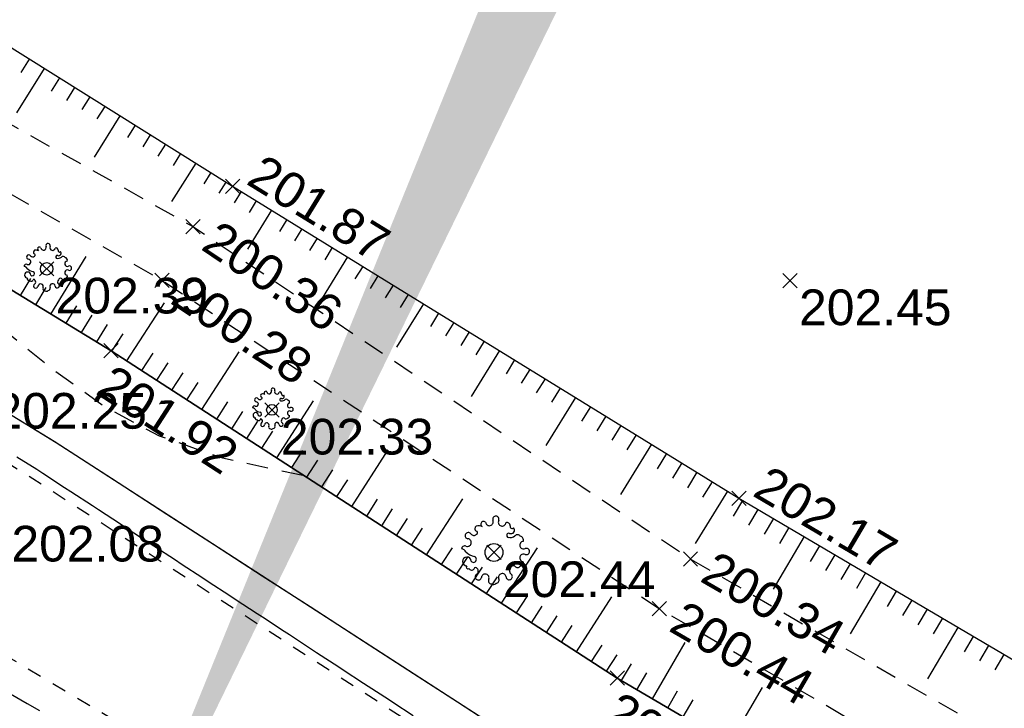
# Model space of a CAD drawing. Extents: x 1616800 to 1632437, y 2248456 to 2251974.
# Tile 223 of 256: x 1617893 to 1617920, y 2251574 to 2251594. Entities that reach past the tile are written whole.
import ezdxf
from ezdxf.enums import TextEntityAlignment as Align

# ---------------------------------------------------------------- set-up
doc = ezdxf.new("R2010")
doc.units = 0
doc.header["$LTSCALE"] = 2
doc.header["$PDMODE"] = 3
doc.header["$PDSIZE"] = 0.2
doc.linetypes.add('FOSSE', pattern=[0.5, 0.3, -0.2])
doc.linetypes.add('Grille', pattern=[0.4, 0.2, -0.2])
doc.layers.get('0').update_dxf_attribs({"linetype": 'CONTINUOUS'})
for name, color, linetype in [('0000-VALORIS-NOUE DERIV BASSIN', 7, 'CONTINUOUS'), ('0000-VALORIS-NOUE DERIV BASSIN EAU MAX RETENTION', 140, 'CONTINUOUS'), ('02-PAP-EP TEXTE POUR 2000°', 3, 'CONTINUOUS'), ('X-PTS TOPO-TEXTE TOPOALT', 8, 'CONTINUOUS'), ('X-PTS TOPO-TOPOPOINT', 8, 'CONTINUOUS'), ('Y-FDP TOPO-CN_1_00', 8, 'FOSSE'), ('Y-FDP TOPO-TOP_AXE_FOSSE', 8, 'CONTINUOUS'), ('Y-FDP TOPO-TOP_BARBULE', 8, 'CONTINUOUS'), ('Y-FDP TOPO-TOP_TALUS', 8, 'CONTINUOUS'), ('Y-FDP TOPO-TOP_VEGETATION_symb', 8, 'CONTINUOUS')]:
    doc.layers.add(name, color=color, linetype=linetype)
doc.styles.get("Standard").update_dxf_attribs({"font": 'arial.ttf'})

# ---------------------------------------------------------------- blocks, each defined once
blk = doc.blocks.new('TCPOINT_2')
at = {"color": 0}
blk.add_point((0, 0), dxfattribs=at)
at = {"layer": 'X-PTS TOPO-TEXTE TOPOALT'}
blk.add_attdef('ALT', (0.25, 0.25), '', height=0.75, dxfattribs=at)
blk = doc.blocks.new('TCPOINT_C')
at = {"color": 0}
blk.add_point((0, 0), dxfattribs=at)
at = {"layer": 'X-PTS TOPO-TEXTE TOPOALT'}
blk.add_attdef('ALT', text='', height=0.75, dxfattribs=at).set_placement((0.5, 0.09), align=Align.MIDDLE_LEFT)
blk = doc.blocks.new('TCPOINT')
at = {"color": 0}
blk.add_point((0, 0), dxfattribs=at)
at = {"layer": 'X-PTS TOPO-TEXTE TOPOALT'}
blk.add_attdef('ALT', text='', height=0.75, dxfattribs=at).set_placement((0.25, -0.25), align=Align.TOP_LEFT)
blk = doc.blocks.new('Arbre composé')
for centre, major_axis, start_param, end_param in [((-0.29, 0.794), (0.0543, 0.0543), 6.27112, 9.712496), ((-0.128, 0.856), (0.0756, 0.0756), 2.437811, 4.160139), ((-0.128, 0.856), (-0.0756, 0.0756), 2.589343, 4.311671), ((0.053, 0.929), (-0.0621, 0.0621), -0.814049, 1.170078), ((0.053, 0.929), (0.0621, 0.0621), 5.055805, 7.039932), ((0.229, 0.846), (-0.0756, 0.0756), 0.343416, 2.065744), ((0.229, 0.846), (0.0756, 0.0756), 3.63654, 5.358868), ((0.366, 0.751), (0.0611, 0.0611), 5.442007, 7.443818), ((-0.72, 0.469), (-0.0621, 0.0621), 4.560857, 6.544985), ((-0.447, 0.666), (-0.0621, 0.0621), -0.261799, 1.722328), ((-0.5, 0.551), (-0.031, 0.031), 2.648002, 5.490599), ((-0.44, 0.401), (-0.243, 0.243), -1.12231, -0.636034), ((0.479, 0.624), (-0.0687, 0.0687), 1.943234, 4.662706), ((0.509, 0.73), (0.0414, 0.0414), 2.084224, 4.724816), ((-0.72, 0.469), (-0.0621, 0.0621), 0.261799, 2.245927), ((-0.741, 0.276), (0.0756, 0.0756), 5.235988, 6.958316), ((-0.563, 0.585), (-0.0756, 0.0756), 1.419265, 3.141593), ((0.419, 0.476), (-0.0439, 0.0439), -1.123056, 1.960793), ((0.455, 0.647), (0.162, 0.162), 3.648866, 4.555851), ((0.66, 0.41), (0.0621, 0.0621), 6.021386, 8.005513), ((0.83, 0.205), (-0.0756, 0.0756), -0.67513, 1.047198), ((0.721, 0.35), (-0.0738, 0.0738), 3.545603, 5.353199), ((-0.819, 0.097), (0.0621, 0.0621), 0.372067, 2.356194), ((-0.924, -0.062), (-0.114, 0.114), 4.443451, 5.394658), ((-0.741, 0.276), (-0.0756, 0.0756), 1.942863, 3.665191), ((-0.504, 0.247), (-0.256, 0.256), 1.472466, 2.237887), ((0, 0), (0.177, 0.177), 5.497787, 11.780972), ((0.83, 0.205), (0.0756, 0.0756), 2.617994, 4.340322), ((0.908, 0.027), (0.0621, 0.0621), 5.497787, 7.481914), ((0.908, 0.027), (-0.0621, 0.0621), 1.942863, 3.926991), ((-0.761, -0.25), (-0.0867, 0.0867), 3.947739, 8.650944), ((-0.574, -0.193), (0.0595, 0.0595), 3.060826, 6.736019), ((0.83, -0.152), (0.0756, 0.0756), 2.094395, 3.816723), ((0.83, -0.152), (-0.0756, 0.0756), -1.198729, 0.523599), ((0.739, -0.292), (0.0611, 0.0611), 3.899862, 5.901673), ((-0.729, -0.409), (-0.0339, 0.0339), -0.091877, 2.941892), ((-0.625, -0.407), (-0.0621, 0.0621), 1.280346, 3.264473), ((-0.512, -0.463), (0.031, 0.031), 5.760943, 8.603541), ((-0.547, -0.525), (0.0756, 0.0756), 4.532206, 6.254534), ((0.543, -0.52), (-0.0756, 0.0756), 0, 1.722328), ((0.547, -0.454), (-0.0565, 0.0565), -1.34685, 0.669035), ((0.66, -0.334), (-0.0621, 0.0621), 1.419265, 3.403392), ((-0.437, -0.685), (0.0621, 0.0621), 1.390613, 3.374741), ((-0.437, -0.685), (0.0621, 0.0621), 3.374741, 5.358868), ((-0.244, -0.712), (0.0756, 0.0756), 0.494947, 2.217275), ((-0.244, -0.712), (-0.0756, 0.0756), 3.485009, 5.207336), ((-0.068, -0.795), (0.0621, 0.0621), 1.914212, 3.89834), ((0.056, -0.777), (-0.0621, 0.0621), 2.356194, 4.340322), ((0.234, -0.699), (-0.0756, 0.0756), -0.523599, 1.198729), ((0.234, -0.699), (0.0756, 0.0756), 5.608055, 7.330383), ((0.428, -0.677), (-0.0621, 0.0621), 0.895666, 2.879793), ((0.428, -0.677), (-0.0621, 0.0621), 2.879793, 4.863921), ((-0.018, -0.801), (0.069, 0.069), 3.361879, 4.78249)]:
    blk.add_ellipse(centre, major_axis=major_axis, ratio=1, start_param=start_param, end_param=end_param)

msp = doc.modelspace()

# ---------------------------------------------------------------- linework, layer by layer
at = {"layer": '0000-VALORIS-NOUE DERIV BASSIN', "linetype": 'Grille', "flags": 128}
for points in [[(1617912.2603, 2251568.7042), (1617912.049, 2251568.8281), (1617910.8052, 2251569.5574), (1617909.5613, 2251570.2866), (1617908.4053, 2251570.9647), (1617907.2496, 2251571.6432), (1617905.7857, 2251572.5889), (1617904.3222, 2251573.5351), (1617903.0932, 2251574.3299), (1617901.5306, 2251575.3405), (1617900.1938, 2251576.205), (1617898.8571, 2251577.0695), (1617897.5203, 2251577.934), (1617896.1835, 2251578.7985), (1617894.6322, 2251579.8018), (1617893.0809, 2251580.805), (1617891.6289, 2251581.6926), (1617890.0824, 2251582.6363), (1617888.5359, 2251583.58), (1617886.9894, 2251584.5237), (1617885.443, 2251585.4674), (1617883.8965, 2251586.4111), (1617882.35, 2251587.3548), (1617880.8035, 2251588.2985), (1617879.257, 2251589.2422), (1617877.8926, 2251590.0683), (1617876.3302, 2251590.9124), (1617874.7679, 2251591.7565), (1617873.2055, 2251592.6006), (1617871.6432, 2251593.4447), (1617870.0808, 2251594.2888), (1617868.6183, 2251595.079), (1617867.1558, 2251595.8692), (1617865.6933, 2251596.6594), (1617864.4315, 2251597.3811), (1617863.5613, 2251597.9663), (1617862.6398, 2251598.586), (1617861.7184, 2251599.2056), (1617860.789, 2251599.8306), (1617859.3316, 2251600.8107), (1617857.8741, 2251601.7908), (1617856.4167, 2251602.7709), (1617854.9592, 2251603.751), (1617853.5018, 2251604.7311), (1617852.0443, 2251605.7112), (1617850.5869, 2251606.6913), (1617849.3675, 2251607.4996), (1617847.9723, 2251608.3026), (1617846.5772, 2251609.1057), (1617845.182, 2251609.9087), (1617843.5917, 2251610.824), (1617842.0014, 2251611.7393)], [(1617839.2948, 2251607.3298), (1617905.1504, 2251568.2359), (1617910.0053, 2251565.3896)]]:
    msp.add_lwpolyline(points, dxfattribs=at)
at = {"layer": '0000-VALORIS-NOUE DERIV BASSIN', "flags": 128}
msp.add_lwpolyline([(1617920.8969, 2251565.0219), (1617919.5569, 2251565.8174), (1617918.1426, 2251566.6466), (1617916.7283, 2251567.4757), (1617915.314, 2251568.3049), (1617913.8998, 2251569.1341), (1617912.6559, 2251569.8633), (1617911.4121, 2251570.5926), (1617910.1682, 2251571.3218), (1617909.0235, 2251571.9932), (1617907.879, 2251572.6648), (1617906.4263, 2251573.6036), (1617904.9739, 2251574.5428), (1617903.7449, 2251575.3376), (1617902.1823, 2251576.3481), (1617900.8455, 2251577.2126), (1617899.5087, 2251578.0771), (1617898.1719, 2251578.9417), (1617896.8351, 2251579.8062), (1617895.2838, 2251580.8094), (1617893.7325, 2251581.8126), (1617892.254, 2251582.717)], dxfattribs=at)
at = {"layer": '0000-VALORIS-NOUE DERIV BASSIN'}
for points in [[(1618057.1006, 2251498.218, 202.98), (1618043.4496, 2251505.823, 202.81), (1618029.7006, 2251512.302, 202.66), (1618012.1916, 2251520.535, 202.69), (1617997.6596, 2251527.579, 202.51), (1617980.2206, 2251535.119, 202.49), (1617966.9346, 2251539.921, 202.41), (1617953.5626, 2251548.58, 202.41), (1617936.9856, 2251558.959, 202.22), (1617921.0936, 2251568.394, 202.33), (1617909.4526, 2251575.219, 202.13), (1617895.2716, 2251584.39, 201.92), (1617880.0786, 2251593.661, 202.03)], [(1618055.6406, 2251495.5973, 202.98), (1618042.0786, 2251503.1527, 202.81), (1618028.4218, 2251509.5882, 202.66), (1618010.899, 2251517.8277, 202.69), (1617996.4095, 2251524.8511, 202.51), (1617979.1144, 2251532.3289, 202.49), (1617965.5921, 2251537.2163, 202.41), (1617951.9512, 2251546.0494, 202.41), (1617935.4236, 2251556.3975, 202.22), (1617919.5692, 2251565.8102, 202.33), (1617907.8786, 2251572.6642, 202.13), (1617893.6754, 2251581.8496, 201.92), (1617878.5832, 2251591.0591, 202.03)]]:
    msp.add_polyline3d(points, dxfattribs=at)
at = {"layer": '0000-VALORIS-NOUE DERIV BASSIN EAU MAX RETENTION', "elevation": 201.0152, "flags": 128}
for points in [[(1617903.7371, 2251574.1608), (1617903.1627, 2251574.5352), (1617903.0414, 2251574.6156), (1617902.4695, 2251574.9884), (1617902.3458, 2251575.0705), (1617901.7763, 2251575.4417), (1617901.6502, 2251575.5254), (1617901.0287, 2251575.9306), (1617900.8876, 2251576.0242), (1617900.2691, 2251576.4274), (1617900.1251, 2251576.523), (1617899.5096, 2251576.9243), (1617899.3625, 2251577.0219), (1617898.7501, 2251577.4212), (1617898.6, 2251577.5209), (1617897.9907, 2251577.9181), (1617897.8375, 2251578.0199), (1617897.2314, 2251578.4151), (1617897.0751, 2251578.5189), (1617896.4722, 2251578.9121), (1617896.3127, 2251579.018), (1617895.698, 2251579.4189), (1617895.5312, 2251579.5298), (1617894.92, 2251579.9284), (1617894.7497, 2251580.0415), (1617894.142, 2251580.4379), (1617893.9683, 2251580.5533), (1617893.3641, 2251580.9474), (1617893.1869, 2251581.0652), (1617892.6332, 2251581.406)], [(1617903.7371, 2251574.1608), (1617903.1627, 2251574.5352), (1617903.0414, 2251574.6156), (1617902.4695, 2251574.9884), (1617902.3458, 2251575.0705), (1617901.7763, 2251575.4417), (1617901.6502, 2251575.5254), (1617901.0287, 2251575.9306), (1617900.8876, 2251576.0242), (1617900.2691, 2251576.4274), (1617900.1251, 2251576.523), (1617899.5096, 2251576.9243), (1617899.3625, 2251577.0219), (1617898.7501, 2251577.4212), (1617898.6, 2251577.5209), (1617897.9907, 2251577.9181), (1617897.8375, 2251578.0199), (1617897.2314, 2251578.4151), (1617897.0751, 2251578.5189), (1617896.4722, 2251578.9121), (1617896.3127, 2251579.018), (1617895.698, 2251579.4189), (1617895.5312, 2251579.5298), (1617894.92, 2251579.9284), (1617894.7497, 2251580.0415), (1617894.142, 2251580.4379), (1617893.9683, 2251580.5533), (1617893.3641, 2251580.9474), (1617893.1869, 2251581.0652), (1617892.6332, 2251581.406)], [(1617892.4566, 2251574.7756), (1617892.923, 2251574.5073), (1617893.2674, 2251574.3092)], [(1617892.4566, 2251574.7756), (1617892.923, 2251574.5073), (1617893.2674, 2251574.3092)]]:
    msp.add_lwpolyline(points, dxfattribs=at)
at = {"layer": '02-PAP-EP TEXTE POUR 2000°', "elevation": 199.9526, "flags": 128}
msp.add_lwpolyline([(1617912.6236, 2251607.2781, 3, 0, 0), (1617894.5803, 2251566.9122, 0, 0, 0)], format="xyseb", dxfattribs=at)
at = {"layer": 'Y-FDP TOPO-CN_1_00', "linetype": 'FOSSE', "flags": 128}
msp.add_lwpolyline([(1617884.2221, 2251591.1325), (1617887.5726, 2251588.7397), (1617890.1208, 2251586.7571), (1617892.083, 2251585.1387), (1617893.6755, 2251583.8384), (1617895.1145, 2251582.8101), (1617896.6164, 2251582.0077), (1617898.3975, 2251581.3851), (1617900.6739, 2251580.8963)], dxfattribs=at)
at = {"layer": 'Y-FDP TOPO-TOP_AXE_FOSSE', "linetype": 'FOSSE', "elevation": 201.34, "flags": 128}
for points in [[(1617601.8186, 2251762.922), (1617610.1506, 2251756.636), (1617629.6276, 2251741.988), (1617650.7276, 2251727.848), (1617668.4526, 2251710.915), (1617681.6206, 2251701.676), (1617699.0136, 2251688.41), (1617708.9996, 2251680.668), (1617719.8336, 2251677.878), (1617748.7516, 2251665.825), (1617762.3456, 2251660.092), (1617781.0436, 2251652.934), (1617799.0036, 2251644.975), (1617815.3806, 2251635.767), (1617830.3196, 2251628.053), (1617853.9176, 2251613.386), (1617868.6136, 2251605.049), (1617881.5356, 2251596.854), (1617897.5646, 2251587.866), (1617911.5046, 2251578.556), (1617923.2046, 2251571.798), (1617941.6916, 2251560.354), (1617955.8166, 2251551.523), (1617969.3786, 2251543.574), (1617981.8546, 2251538.005), (1617999.4726, 2251530.796), (1618011.2156, 2251524.71), (1618031.4966, 2251514.802), (1618044.3006, 2251508.569), (1618060.3096, 2251501.695), (1618069.9096, 2251496.606), (1618077.1396, 2251493.691), (1618078.3956, 2251492.785), (1618078.3956, 2251492.785)], [(1617600.6196, 2251761.017), (1617609.0186, 2251754.94), (1617628.5696, 2251740.863), (1617649.5776, 2251726.58), (1617667.1536, 2251709.962), (1617698.4656, 2251687.431), (1617708.5936, 2251679.832), (1617719.3676, 2251676.48), (1617748.1656, 2251664.214), (1617780.0586, 2251651.492), (1617797.8506, 2251643.441), (1617814.4516, 2251634.395), (1617829.3226, 2251626.401), (1617852.7376, 2251612.188), (1617867.9276, 2251602.952), (1617881.2236, 2251595.195), (1617896.7006, 2251586.358), (1617910.6286, 2251577.168), (1617921.4716, 2251570.879), (1617940.7716, 2251559.213), (1617954.7426, 2251550.028), (1617968.6406, 2251542.538), (1617981.3776, 2251536.875), (1617998.6816, 2251529.02), (1618010.6006, 2251523.098), (1618031.3996, 2251513.411), (1618043.8426, 2251507.316), (1618060.1126, 2251499.876), (1618069.5666, 2251494.908), (1618076.1756, 2251492.383), (1618078.3956, 2251492.785), (1618078.2546, 2251490.49)]]:
    msp.add_lwpolyline(points, dxfattribs=at)
at = {"layer": 'Y-FDP TOPO-TOP_BARBULE'}
for p, q in [((1617892.977, 2251592.5588), (1617892.7416, 2251592.182)), ((1617893.4011, 2251592.2939), (1617892.6263, 2251591.0537)), ((1617893.8251, 2251592.029), (1617893.5957, 2251591.6618)), ((1617894.2492, 2251591.7641), (1617894.0228, 2251591.4017)), ((1617894.6732, 2251591.4991), (1617894.4498, 2251591.1416)), ((1617895.0973, 2251591.2342), (1617894.8769, 2251590.8815)), ((1617895.5213, 2251590.9693), (1617894.7967, 2251589.8095)), ((1617895.9454, 2251590.7044), (1617895.731, 2251590.3613)), ((1617896.3694, 2251590.4394), (1617896.1581, 2251590.1012)), ((1617896.7934, 2251590.1745), (1617896.5851, 2251589.8411)), ((1617897.2175, 2251589.9096), (1617897.0122, 2251589.581)), ((1617897.6415, 2251589.6447), (1617896.9672, 2251588.5653)), ((1617898.0656, 2251589.3797), (1617897.8663, 2251589.0608)), ((1617898.4896, 2251589.1148), (1617898.2921, 2251588.7987)), ((1617898.9146, 2251588.8514), (1617898.7169, 2251588.5305)), ((1617899.3403, 2251588.5891), (1617899.1403, 2251588.2645)), ((1617899.766, 2251588.3268), (1617899.0917, 2251587.2323)), ((1617900.1917, 2251588.0646), (1617899.9871, 2251587.7325)), ((1617900.6174, 2251587.8023), (1617900.4105, 2251587.4665)), ((1617901.0431, 2251587.54), (1617900.8338, 2251587.2004)), ((1617901.4688, 2251587.2778), (1617901.2572, 2251586.9344)), ((1617893.5882, 2251585.4172), (1617894.5722, 2251587.0297)), ((1617901.8944, 2251587.0155), (1617901.1817, 2251585.8585)), ((1617902.3201, 2251586.7532), (1617902.104, 2251586.4024)), ((1617892.7346, 2251585.9381), (1617893.0261, 2251586.4159)), ((1617902.7458, 2251586.4909), (1617902.5274, 2251586.1364)), ((1617893.1614, 2251585.6777), (1617893.4548, 2251586.1584)), ((1617903.1715, 2251586.2287), (1617902.9508, 2251585.8704)), ((1617903.5972, 2251585.9664), (1617903.3741, 2251585.6043)), ((1617894.015, 2251585.1568), (1617894.312, 2251585.6435)), ((1617895.7149, 2251584.1033), (1617896.7684, 2251585.7323)), ((1617904.0229, 2251585.7041), (1617903.2717, 2251584.4848)), ((1617894.4418, 2251584.8963), (1617894.7407, 2251585.386)), ((1617904.4486, 2251585.4419), (1617904.2209, 2251585.0723)), ((1617894.8686, 2251584.6359), (1617895.1693, 2251585.1286)), ((1617904.8743, 2251585.1796), (1617904.6443, 2251584.8063)), ((1617895.2951, 2251584.3748), (1617895.6108, 2251584.8631)), ((1617905.3, 2251584.9173), (1617905.0677, 2251584.5403)), ((1617905.7257, 2251584.6551), (1617905.4911, 2251584.2743)), ((1617896.1348, 2251583.8318), (1617896.4502, 2251584.3195)), ((1617897.8142, 2251582.7457), (1617898.8577, 2251584.3592)), ((1617906.1514, 2251584.3928), (1617905.3616, 2251583.111)), ((1617896.5546, 2251583.5603), (1617896.8695, 2251584.0471)), ((1617906.5771, 2251584.1305), (1617906.3378, 2251583.7422)), ((1617896.9745, 2251583.2887), (1617897.2887, 2251583.7746)), ((1617907.0028, 2251583.8682), (1617906.7612, 2251583.4762)), ((1617897.3943, 2251583.0172), (1617897.708, 2251583.5022)), ((1617907.4285, 2251583.606), (1617907.1846, 2251583.2102)), ((1617908.2798, 2251583.0814), (1617907.4516, 2251581.7372)), ((1617907.8541, 2251583.3437), (1617907.608, 2251582.9442)), ((1617898.234, 2251582.4742), (1617898.5465, 2251582.9573)), ((1617899.9134, 2251581.3881), (1617900.9469, 2251582.9862)), ((1617908.7055, 2251582.8192), (1617908.4548, 2251582.4121)), ((1617898.6539, 2251582.2026), (1617898.9657, 2251582.6849)), ((1617909.1312, 2251582.5569), (1617908.8782, 2251582.1461)), ((1617899.0737, 2251581.9311), (1617899.385, 2251582.4124)), ((1617909.5569, 2251582.2946), (1617909.3015, 2251581.8801)), ((1617899.4936, 2251581.6596), (1617899.8042, 2251582.14)), ((1617909.9826, 2251582.0324), (1617909.7249, 2251581.6141)), ((1617910.4083, 2251581.7701), (1617909.5416, 2251580.3634)), ((1617900.3333, 2251581.1166), (1617900.6427, 2251581.5951)), ((1617902.0127, 2251580.0305), (1617903.0362, 2251581.6131)), ((1617910.834, 2251581.5078), (1617910.5717, 2251581.0821)), ((1617900.7531, 2251580.845), (1617901.062, 2251581.3226)), ((1617911.2597, 2251581.2456), (1617910.9951, 2251580.816)), ((1617901.173, 2251580.5735), (1617901.4812, 2251581.0502)), ((1617911.6854, 2251580.9833), (1617911.4185, 2251580.55)), ((1617901.5928, 2251580.302), (1617901.9005, 2251580.7777)), ((1617912.1111, 2251580.721), (1617911.8418, 2251580.284)), ((1617912.5368, 2251580.4587), (1617911.6316, 2251578.9896)), ((1617902.4325, 2251579.7589), (1617902.739, 2251580.2328)), ((1617904.1119, 2251578.6729), (1617905.1255, 2251580.2401)), ((1617912.9636, 2251580.1984), (1617912.7012, 2251579.7536)), ((1617902.8524, 2251579.4874), (1617903.1582, 2251579.9604)), ((1617913.3943, 2251579.9443), (1617913.1323, 2251579.5004)), ((1617903.2722, 2251579.2159), (1617903.5775, 2251579.6879)), ((1617913.8249, 2251579.6902), (1617913.5635, 2251579.2473)), ((1617903.6921, 2251578.9444), (1617903.9968, 2251579.4155)), ((1617914.2555, 2251579.4361), (1617913.9947, 2251578.9942)), ((1617914.6861, 2251579.182), (1617913.8188, 2251577.7121)), ((1617904.5318, 2251578.4013), (1617904.8353, 2251578.8706)), ((1617906.2112, 2251577.3152), (1617907.2148, 2251578.867)), ((1617915.1168, 2251578.928), (1617914.8571, 2251578.4879)), ((1617915.5474, 2251578.6739), (1617915.2883, 2251578.2348)), ((1617904.9517, 2251578.1298), (1617905.2545, 2251578.5981)), ((1617915.978, 2251578.4198), (1617915.7195, 2251577.9817)), ((1617905.3715, 2251577.8583), (1617905.6738, 2251578.3257)), ((1617916.4086, 2251578.1657), (1617916.1507, 2251577.7285)), ((1617905.7914, 2251577.5868), (1617906.093, 2251578.0532)), ((1617916.8393, 2251577.9116), (1617915.9813, 2251576.4576)), ((1617917.2699, 2251577.6575), (1617917.0131, 2251577.2223)), ((1617906.6311, 2251577.0437), (1617906.9315, 2251577.5083)), ((1617908.3105, 2251575.9576), (1617909.304, 2251577.494)), ((1617917.7005, 2251577.4034), (1617917.4443, 2251576.9691)), ((1617907.0509, 2251576.7722), (1617907.3508, 2251577.2359)), ((1617918.1311, 2251577.1493), (1617917.8755, 2251576.716)), ((1617907.4708, 2251576.5007), (1617907.77, 2251576.9634)), ((1617918.5618, 2251576.8952), (1617918.3067, 2251576.4629)), ((1617907.8906, 2251576.2292), (1617908.1893, 2251576.691)), ((1617918.9924, 2251576.6412), (1617918.1439, 2251575.2031)), ((1617910.4359, 2251574.6425), (1617911.359, 2251576.2169)), ((1617919.423, 2251576.3871), (1617919.169, 2251575.9566)), ((1617908.7303, 2251575.6861), (1617909.0278, 2251576.1461)), ((1617919.8536, 2251576.133), (1617919.6002, 2251575.7035)), ((1617909.1502, 2251575.4146), (1617909.447, 2251575.8736)), ((1617920.2843, 2251575.8789), (1617920.0314, 2251575.4504)), ((1617909.5732, 2251575.1483), (1617909.8496, 2251575.6196)), ((1617910.0046, 2251574.8954), (1617910.2812, 2251575.3672)), ((1617910.8672, 2251574.3896), (1617911.1444, 2251574.8624)), ((1617912.5926, 2251573.3781), (1617913.5204, 2251574.9606)), ((1617911.2986, 2251574.1367), (1617911.5761, 2251574.61))]:
    msp.add_line(p, q, dxfattribs=at)
at = {"layer": 'Y-FDP TOPO-TOP_TALUS', "elevation": 201.34, "flags": 128}
for points in [[(1617616.2666, 2251770.213), (1617610.3376, 2251766.397), (1617605.0976, 2251761.617), (1617610.6046, 2251757.885), (1617630.9016, 2251743.638), (1617651.5876, 2251728.738), (1617670.5436, 2251713.14), (1617683.1536, 2251703.762), (1617700.7816, 2251690.685), (1617721.3596, 2251679.731), (1617750.4036, 2251667.507), (1617763.0046, 2251662.137), (1617782.1896, 2251654.735), (1617799.8756, 2251646.373), (1617816.1886, 2251637.54), (1617831.2396, 2251629.029), (1617854.8706, 2251615.354), (1617869.0526, 2251606.843), (1617882.8896, 2251598.861), (1617898.6766, 2251588.998), (1617912.8626, 2251580.258), (1617924.4126, 2251573.443), (1617942.7026, 2251562.063), (1617952.7762, 2251556.1244)], [(1617796.7436, 2251642.57), (1617812.9876, 2251633.215), (1617828.5476, 2251624.329), (1617851.7106, 2251610.997), (1617866.9096, 2251600.776), (1617880.0786, 2251593.661), (1617895.2716, 2251584.39), (1617909.4526, 2251575.219), (1617921.0936, 2251568.394), (1617936.9856, 2251558.959), (1617953.5626, 2251548.58), (1617966.9346, 2251539.921), (1617980.2206, 2251535.119), (1617997.6596, 2251527.579), (1618012.1916, 2251520.535), (1618029.7006, 2251512.302), (1618043.4496, 2251505.823), (1618057.1006, 2251498.218), (1618068.8556, 2251493.307), (1618074.8396, 2251491.679), (1618075.8056, 2251490.367)]]:
    msp.add_lwpolyline(points, dxfattribs=at)

# ---------------------------------------------------------------- block references
at = {"layer": 'X-PTS TOPO-TOPOPOINT'}
ref = msp.add_blockref('TCPOINT_2', (1617898.6766, 2251588.998, 201.87), dxfattribs=dict(at, rotation=328.3627615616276))
ref.add_attrib('ALT', '201.87', (1617899.0206, 2251589.0797, 201.87), dxfattribs={"layer": 'X-PTS TOPO-TEXTE TOPOALT', "height": 1, "rotation": 328.36276})
ref = msp.add_blockref('TCPOINT_C', (1617897.5646, 2251587.866, 200.36), dxfattribs=dict(at, rotation=326.2625336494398))
ref.add_attrib('ALT', '200.36', dxfattribs={"layer": 'X-PTS TOPO-TEXTE TOPOALT', "height": 1, "rotation": 326.26253}).set_placement((1617898.0304, 2251587.6632, 200.36), align=Align.MIDDLE_LEFT)
ref = msp.add_blockref('TCPOINT', (1617893.4686, 2251586.683, 202.39), dxfattribs=at)
ref.add_attrib('ALT', '202.39', dxfattribs={"layer": 'X-PTS TOPO-TEXTE TOPOALT', "height": 1, "rotation": 0}).set_placement((1617893.7186, 2251586.433, 202.39), align=Align.TOP_LEFT)
ref = msp.add_blockref('TCPOINT_C', (1617896.7006, 2251586.358, 200.28), dxfattribs=dict(at, rotation=326.5822957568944))
ref.add_attrib('ALT', '200.28', dxfattribs={"layer": 'X-PTS TOPO-TEXTE TOPOALT', "height": 1, "rotation": 326.5823}).set_placement((1617897.1675, 2251586.1578, 200.28), align=Align.MIDDLE_LEFT)
ref = msp.add_blockref('TCPOINT', (1617914.2946, 2251586.355, 202.45), dxfattribs=at)
ref.add_attrib('ALT', '202.45', dxfattribs={"layer": 'X-PTS TOPO-TEXTE TOPOALT', "height": 1, "rotation": 360}).set_placement((1617914.5446, 2251586.105, 202.45), align=Align.TOP_LEFT)
ref = msp.add_blockref('TCPOINT', (1617895.2716, 2251584.39, 201.92), dxfattribs=dict(at, rotation=327.1088313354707))
ref.add_attrib('ALT', '201.92', dxfattribs={"layer": 'X-PTS TOPO-TEXTE TOPOALT', "height": 1, "rotation": 327.10883}).set_placement((1617895.3458, 2251584.0443, 201.92), align=Align.TOP_LEFT)
ref = msp.add_blockref('TCPOINT', (1617891.7536, 2251583.456, 202.25), dxfattribs=at)
ref.add_attrib('ALT', '202.25', dxfattribs={"layer": 'X-PTS TOPO-TEXTE TOPOALT', "height": 1}).set_placement((1617892.0036, 2251583.206, 202.25), align=Align.TOP_LEFT)
ref = msp.add_blockref('TCPOINT', (1617899.7786, 2251582.732, 202.33), dxfattribs=at)
ref.add_attrib('ALT', '202.33', dxfattribs={"layer": 'X-PTS TOPO-TEXTE TOPOALT', "height": 1, "rotation": 0}).set_placement((1617900.0286, 2251582.482, 202.33), align=Align.TOP_LEFT)
ref = msp.add_blockref('TCPOINT_2', (1617912.8626, 2251580.258, 202.17), dxfattribs=dict(at, rotation=329.4575551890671))
ref.add_attrib('ALT', '202.17', (1617913.205, 2251580.3463, 202.17), dxfattribs={"layer": 'X-PTS TOPO-TEXTE TOPOALT', "height": 1, "rotation": 329.45756})
ref = msp.add_blockref('TCPOINT', (1617892.2296, 2251579.735, 202.08), dxfattribs=at)
ref.add_attrib('ALT', '202.08', dxfattribs={"layer": 'X-PTS TOPO-TEXTE TOPOALT', "height": 1, "rotation": 360}).set_placement((1617892.4796, 2251579.485, 202.08), align=Align.TOP_LEFT)
ref = msp.add_blockref('TCPOINT', (1617905.9976, 2251578.739, 202.44), dxfattribs=at)
ref.add_attrib('ALT', '202.44', dxfattribs={"layer": 'X-PTS TOPO-TEXTE TOPOALT', "height": 1, "rotation": 0}).set_placement((1617906.2476, 2251578.489, 202.44), align=Align.TOP_LEFT)
ref = msp.add_blockref('TCPOINT_C', (1617911.5046, 2251578.556, 200.34), dxfattribs=dict(at, rotation=329.9889756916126))
ref.add_attrib('ALT', '200.34', dxfattribs={"layer": 'X-PTS TOPO-TEXTE TOPOALT', "height": 1, "rotation": 329.98898}).set_placement((1617911.9826, 2251578.3839, 200.34), align=Align.MIDDLE_LEFT)
ref = msp.add_blockref('TCPOINT_C', (1617910.6286, 2251577.168, 200.44), dxfattribs=dict(at, rotation=329.8860297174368))
ref.add_attrib('ALT', '200.44', dxfattribs={"layer": 'X-PTS TOPO-TEXTE TOPOALT', "height": 1, "rotation": 329.88603}).set_placement((1617911.1063, 2251576.995, 200.44), align=Align.MIDDLE_LEFT)
ref = msp.add_blockref('TCPOINT', (1617909.4526, 2251575.219, 202.13), dxfattribs=dict(at, rotation=329.6173371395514))
ref.add_attrib('ALT', '202.13', dxfattribs={"layer": 'X-PTS TOPO-TEXTE TOPOALT', "height": 1, "rotation": 329.61734}).set_placement((1617909.5418, 2251574.8769, 202.13), align=Align.TOP_LEFT)
at = {"layer": 'Y-FDP TOPO-TOP_VEGETATION_symb'}
for p, xscale, yscale in [((1617893.4686, 2251586.683, 201.34), 0.6999999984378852, 0.6999999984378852), ((1617899.7786, 2251582.732, 201.34), 0.5999999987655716, 0.5999999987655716)]:
    msp.add_blockref('Arbre composé', p, dxfattribs=dict(at, xscale=xscale, yscale=yscale))
msp.add_blockref('Arbre composé', (1617905.9976, 2251578.739, 201.34), dxfattribs=at)

doc.saveas('drawing.dxf')
